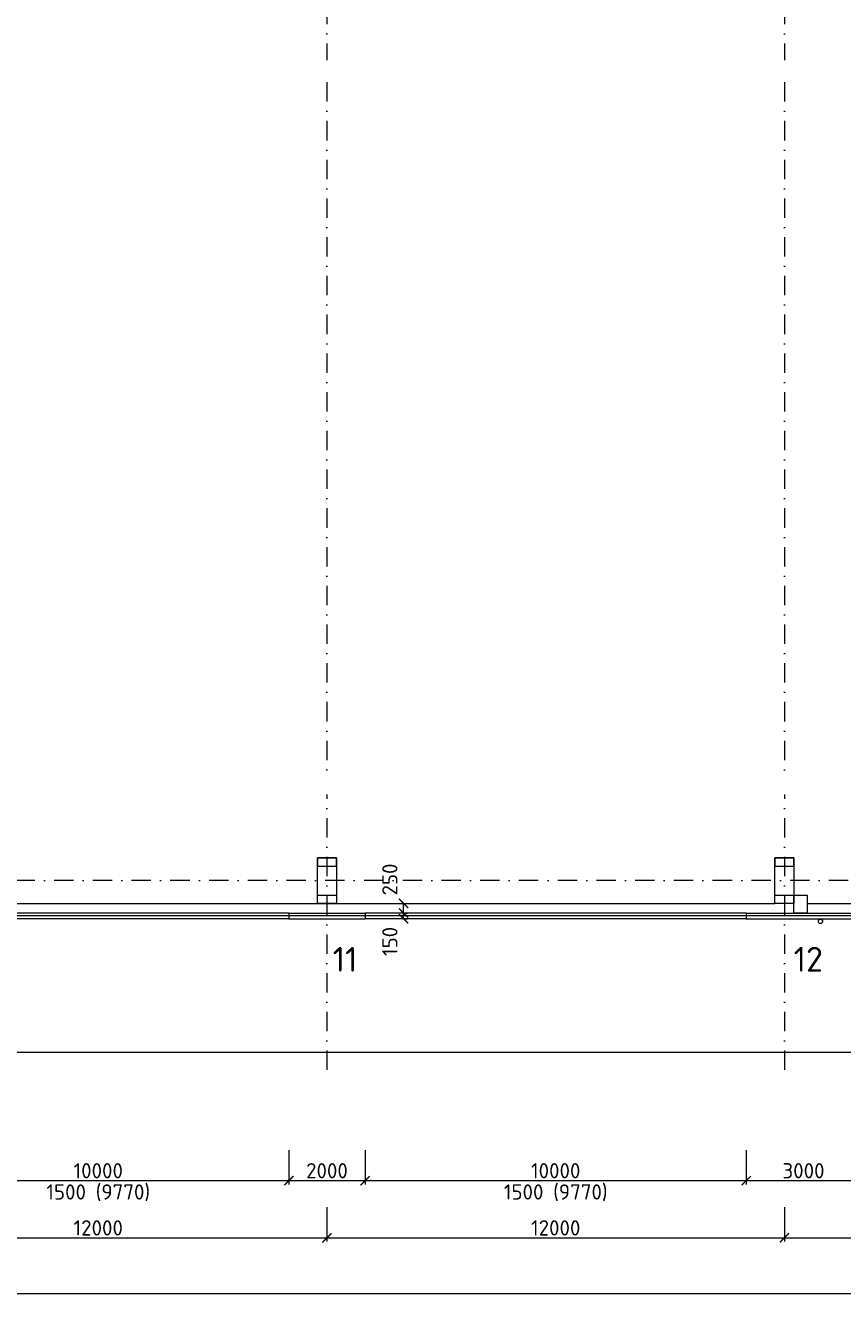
# Model space of a CAD drawing. Header units: millimetres. Extents: x -796345 to 3713765, y -2985421 to 2187451.
# Tile 118 of 256: x 94641 to 116074, y -10963 to 22434. Entities that reach past the tile are written whole.
import ezdxf
from ezdxf import colors
from ezdxf.entities.mleader import LeaderData, LeaderLine
from ezdxf.enums import TextEntityAlignment as Align
from ezdxf.math import Vec2, Vec3

# ---------------------------------------------------------------- set-up
doc = ezdxf.new("R2010")
doc.units = ezdxf.units.MM
doc.header["$PDMODE"] = 1
doc.linetypes.add('CENTERX2', pattern=[101.6, 63.5, -12.7, 12.7, -12.7])
doc.linetypes.add('DASHDOT', pattern=[25.4, 12.7, -6.35, 0, -6.35])
doc.layers.get('Defpoints').update_dxf_attribs({"color": 8})
for name, color, linetype, lineweight in [('A99_N_kce-rez-sil', 6, 'Continuous', 18), ('A99_N_koty-200', 5, 'Continuous', 5), ('A99_N_osy', 1, 'CENTERX2', 9), ('A99_N_sraf', 252, 'Continuous', 0), ('A99_N_txt-popis-200', 240, 'Continuous', 5), ('A99_N_txt-popis-50', 240, 'Continuous', 9), ('A99_S_kce-pohl', 7, 'Continuous', 5), ('A99_S_sloupy', 7, 'Continuous', 5)]:
    doc.layers.add(name, color=color, linetype=linetype, lineweight=lineweight)
doc.styles.add('A99_kota', font='isocpeur.ttf', dxfattribs={"height": 2})
doc.styles.add('A99_popis', font='isocpeur.ttf')
doc.styles.add('ad_popis 100', font='isocpeur.ttf', dxfattribs={"height": 200})
doc.linetypes.add('HRANICE1', pattern='A,6.35,-2.54,[133,ltypeshp.shx,S=2.54,R=0,X=-2.54,Y=0],-2.54,25.4', length=36.83)
doc.linetypes.add('IZOLACE', pattern='A,0.00254,-2.54,[134,ltypeshp.shx,S=2.54,R=0,X=-2.54,Y=0],-5.08,[134,ltypeshp.shx,S=2.54,R=180,X=2.54,Y=0],-2.54', length=10.16254)
doc.dimstyles.new('A99_kota_200 new', dxfattribs={"dimscale": 200, "dimtxt": 2, "dimasz": 1.2, "dimexe": 0.5, "dimexo": 1.5, "dimgap": 0.3, "dimtad": 1, "dimdec": 0, "dimzin": 3, "dimdsep": 46, "dimtxsty": 'A99_kota', "dimblk": 'ARCHTICK', "dimcen": 2.5, "dimazin": 2, "dimtfac": 0.75, "dimtdec": 0, "dimtmove": 2, "dimatfit": 0, "dimfxl": 4, "dimfxlon": 1, "dimtolj": 1, "dimtzin": 0, "dimlwd": 5, "dimlwe": 5, "dimarcsym": 0})

# ---------------------------------------------------------------- blocks, each defined once
blk = doc.blocks.new('_ArchTick')
at = {"color": 0, "linetype": 'ByBlock', "const_width": 0.15}
blk.add_lwpolyline([(-0.5, -0.5), (0.5, 0.5)], dxfattribs=at)
blk = doc.blocks.new('*D185')
at = {"layer": 'A99_N_koty-200', "color": 0, "lineweight": 5, "transparency": 16777216}
for p, q in [((90550, -8570), (90550, -9470)), ((102550, -8570), (102550, -9470)), ((90550, -9370), (102550, -9370))]:
    blk.add_line(p, q, dxfattribs=at)
at = {"layer": 'Defpoints', "color": 0, "lineweight": 0, "transparency": 16777216}
for p in [(90550, -5085), (102550, -5010), (102550, -9370)]:
    blk.add_point(p, dxfattribs=at)
at = {"layer": 'A99_N_koty-200', "color": 0, "lineweight": 5, "transparency": 16777216, "xscale": 240, "yscale": 240, "zscale": 240, "rotation": 180}
blk.add_blockref('_ArchTick', (90550, -9370), dxfattribs=at)
at = {"layer": 'A99_N_koty-200', "color": 0, "lineweight": 5, "transparency": 16777216, "xscale": 240, "yscale": 240, "zscale": 240}
blk.add_blockref('_ArchTick', (102550, -9370), dxfattribs=at)
at = {"layer": 'A99_N_koty-200', "color": 0, "transparency": 16777216, "insert": (96550, -9110), "char_height": 400, "attachment_point": 5, "style": 'A99_kota'}
blk.add_mtext('\\A1;12000', dxfattribs=at)
blk = doc.blocks.new('*D186')
at = {"layer": 'A99_N_koty-200', "color": 0, "lineweight": 5, "transparency": 16777216}
for p, q in [((102550, -8570), (102550, -9470)), ((114550, -8570), (114550, -9470)), ((102550, -9370), (114550, -9370))]:
    blk.add_line(p, q, dxfattribs=at)
at = {"layer": 'Defpoints', "color": 0, "lineweight": 0, "transparency": 16777216}
for p in [(102550, -5010), (114550, -5085), (114550, -9370)]:
    blk.add_point(p, dxfattribs=at)
at = {"layer": 'A99_N_koty-200', "color": 0, "lineweight": 5, "transparency": 16777216, "xscale": 240, "yscale": 240, "zscale": 240, "rotation": 180}
blk.add_blockref('_ArchTick', (102550, -9370), dxfattribs=at)
at = {"layer": 'A99_N_koty-200', "color": 0, "lineweight": 5, "transparency": 16777216, "xscale": 240, "yscale": 240, "zscale": 240}
blk.add_blockref('_ArchTick', (114550, -9370), dxfattribs=at)
at = {"layer": 'A99_N_koty-200', "color": 0, "transparency": 16777216, "insert": (108550, -9110), "char_height": 400, "attachment_point": 5, "style": 'A99_kota'}
blk.add_mtext('\\A1;12000', dxfattribs=at)
blk = doc.blocks.new('*D187')
at = {"layer": 'A99_N_koty-200', "color": 0, "lineweight": 5, "transparency": 16777216}
for p, q in [((114550, -8570), (114550, -9470)), ((120550, -8570), (120550, -9470)), ((114550, -9370), (120550, -9370))]:
    blk.add_line(p, q, dxfattribs=at)
at = {"layer": 'Defpoints', "color": 0, "lineweight": 0, "transparency": 16777216}
for p in [(114550, -5085), (120550, -5085), (120550, -9370)]:
    blk.add_point(p, dxfattribs=at)
at = {"layer": 'A99_N_koty-200', "color": 0, "lineweight": 5, "transparency": 16777216, "xscale": 240, "yscale": 240, "zscale": 240, "rotation": 180}
blk.add_blockref('_ArchTick', (114550, -9370), dxfattribs=at)
at = {"layer": 'A99_N_koty-200', "color": 0, "lineweight": 5, "transparency": 16777216, "xscale": 240, "yscale": 240, "zscale": 240}
blk.add_blockref('_ArchTick', (120550, -9370), dxfattribs=at)
at = {"layer": 'A99_N_koty-200', "color": 0, "transparency": 16777216, "insert": (117550, -9110), "char_height": 400, "attachment_point": 5, "style": 'A99_kota'}
blk.add_mtext('\\A1;6000', dxfattribs=at)
blk = doc.blocks.new('*D190')
at = {"layer": 'A99_N_koty-200', "color": 0, "lineweight": 5, "transparency": 16777216}
for p, q in [((-650, -10030), (-650, -10930)), ((138875, -10030), (138875, -10930)), ((-650, -10830), (138875, -10830))]:
    blk.add_line(p, q, dxfattribs=at)
at = {"layer": 'Defpoints', "color": 0, "lineweight": 0, "transparency": 16777216}
for p in [(-650, -1000), (138875, -1000), (138875, -10830)]:
    blk.add_point(p, dxfattribs=at)
at = {"layer": 'A99_N_koty-200', "color": 0, "lineweight": 5, "transparency": 16777216, "xscale": 240, "yscale": 240, "zscale": 240, "rotation": 180}
blk.add_blockref('_ArchTick', (-650, -10830), dxfattribs=at)
at = {"layer": 'A99_N_koty-200', "color": 0, "lineweight": 5, "transparency": 16777216, "xscale": 240, "yscale": 240, "zscale": 240}
blk.add_blockref('_ArchTick', (138875, -10830), dxfattribs=at)
at = {"layer": 'A99_N_koty-200', "color": 0, "transparency": 16777216, "insert": (69112, -10570), "char_height": 400, "attachment_point": 5, "style": 'A99_kota'}
blk.add_mtext('\\A1;139525', dxfattribs=at)
blk = doc.blocks.new('*D196')
at = {"layer": 'A99_N_koty-200', "color": 0, "lineweight": 5, "transparency": 16777216}
for p, q in [((91550, -7070), (91550, -7970)), ((101550, -7070), (101550, -7970)), ((91550, -7870), (101550, -7870))]:
    blk.add_line(p, q, dxfattribs=at)
at = {"layer": 'Defpoints', "color": 0, "lineweight": 0, "transparency": 16777216}
for p in [(91550, -950), (101550, -1000), (101550, -7870)]:
    blk.add_point(p, dxfattribs=at)
at = {"layer": 'A99_N_koty-200', "color": 0, "lineweight": 5, "transparency": 16777216, "xscale": 240, "yscale": 240, "zscale": 240, "rotation": 180}
blk.add_blockref('_ArchTick', (91550, -7870), dxfattribs=at)
at = {"layer": 'A99_N_koty-200', "color": 0, "lineweight": 5, "transparency": 16777216, "xscale": 240, "yscale": 240, "zscale": 240}
blk.add_blockref('_ArchTick', (101550, -7870), dxfattribs=at)
at = {"layer": 'A99_N_koty-200', "color": 0, "transparency": 16777216, "insert": (96550, -7610), "char_height": 400, "attachment_point": 5, "style": 'A99_kota'}
blk.add_mtext('\\A1;10000', dxfattribs=at)
blk = doc.blocks.new('*D197')
at = {"layer": 'A99_N_koty-200', "color": 0, "lineweight": 5, "transparency": 16777216}
for p, q in [((101550, -7070), (101550, -7970)), ((103550, -7070), (103550, -7970)), ((101550, -7870), (103550, -7870))]:
    blk.add_line(p, q, dxfattribs=at)
at = {"layer": 'Defpoints', "color": 0, "lineweight": 0, "transparency": 16777216}
for p in [(101550, -1000), (103550, -950), (103550, -7870)]:
    blk.add_point(p, dxfattribs=at)
at = {"layer": 'A99_N_koty-200', "color": 0, "lineweight": 5, "transparency": 16777216, "xscale": 240, "yscale": 240, "zscale": 240, "rotation": 180}
blk.add_blockref('_ArchTick', (101550, -7870), dxfattribs=at)
at = {"layer": 'A99_N_koty-200', "color": 0, "lineweight": 5, "transparency": 16777216, "xscale": 240, "yscale": 240, "zscale": 240}
blk.add_blockref('_ArchTick', (103550, -7870), dxfattribs=at)
at = {"layer": 'A99_N_koty-200', "color": 0, "transparency": 16777216, "insert": (102550, -7610), "char_height": 400, "attachment_point": 5, "style": 'A99_kota'}
blk.add_mtext('\\A1;2000', dxfattribs=at)
blk = doc.blocks.new('*D198')
at = {"layer": 'A99_N_koty-200', "color": 0, "lineweight": 5, "transparency": 16777216}
for p, q in [((103550, -7070), (103550, -7970)), ((113550, -7070), (113550, -7970)), ((103550, -7870), (113550, -7870))]:
    blk.add_line(p, q, dxfattribs=at)
at = {"layer": 'Defpoints', "color": 0, "lineweight": 0, "transparency": 16777216}
for p in [(103550, -950), (113550, -950), (113550, -7870)]:
    blk.add_point(p, dxfattribs=at)
at = {"layer": 'A99_N_koty-200', "color": 0, "lineweight": 5, "transparency": 16777216, "xscale": 240, "yscale": 240, "zscale": 240, "rotation": 180}
blk.add_blockref('_ArchTick', (103550, -7870), dxfattribs=at)
at = {"layer": 'A99_N_koty-200', "color": 0, "lineweight": 5, "transparency": 16777216, "xscale": 240, "yscale": 240, "zscale": 240}
blk.add_blockref('_ArchTick', (113550, -7870), dxfattribs=at)
at = {"layer": 'A99_N_koty-200', "color": 0, "transparency": 16777216, "insert": (108550, -7610), "char_height": 400, "attachment_point": 5, "style": 'A99_kota'}
blk.add_mtext('\\A1;10000', dxfattribs=at)
blk = doc.blocks.new('*D199')
at = {"layer": 'A99_N_koty-200', "color": 0, "lineweight": 5, "transparency": 16777216}
for p, q in [((113550, -7070), (113550, -7970)), ((116550, -7548), (116550, -7970)), ((113550, -7870), (116550, -7870))]:
    blk.add_line(p, q, dxfattribs=at)
at = {"layer": 'Defpoints', "color": 0, "lineweight": 0, "transparency": 16777216}
for p in [(113550, -950), (116550, -7248), (116550, -7870)]:
    blk.add_point(p, dxfattribs=at)
at = {"layer": 'A99_N_koty-200', "color": 0, "lineweight": 5, "transparency": 16777216, "xscale": 240, "yscale": 240, "zscale": 240, "rotation": 180}
blk.add_blockref('_ArchTick', (113550, -7870), dxfattribs=at)
at = {"layer": 'A99_N_koty-200', "color": 0, "lineweight": 5, "transparency": 16777216, "xscale": 240, "yscale": 240, "zscale": 240}
blk.add_blockref('_ArchTick', (116550, -7870), dxfattribs=at)
at = {"layer": 'A99_N_koty-200', "color": 0, "transparency": 16777216, "insert": (115050, -7610), "char_height": 400, "attachment_point": 5, "style": 'A99_kota'}
blk.add_mtext('\\A1;3000', dxfattribs=at)
blk = doc.blocks.new('*D1847')
at = {"layer": 'A99_N_koty-200', "color": 0, "lineweight": 5, "transparency": 16777216}
for p, q in [((104560, -850), (104660, -850)), ((104560, -1000), (104560, -850)), ((104560, -1000), (104660, -1000))]:
    blk.add_line(p, q, dxfattribs=at)
at = {"layer": 'Defpoints', "color": 0, "lineweight": 0, "transparency": 16777216}
for p in [(104560, -850), (104560, -850), (104560, -1000)]:
    blk.add_point(p, dxfattribs=at)
at = {"layer": 'A99_N_koty-200', "color": 0, "lineweight": 5, "transparency": 16777216, "xscale": 240, "yscale": 240, "zscale": 240}
for p, rotation in [((104560, -850), 90), ((104560, -1000), 270)]:
    blk.add_blockref('_ArchTick', p, dxfattribs=dict(at, rotation=rotation))
at = {"layer": 'A99_N_koty-200', "color": 0, "transparency": 16777216, "insert": (104200, -1595), "char_height": 400, "attachment_point": 5, "rotation": 90, "style": 'A99_kota'}
blk.add_mtext('\\A1;150', dxfattribs=at)
blk = doc.blocks.new('*D1856')
at = {"layer": 'A99_N_koty-200', "color": 0, "lineweight": 5, "transparency": 16777216}
for p, q in [((104560, -600), (104660, -600)), ((104560, -850), (104560, -600)), ((104560, -850), (104660, -850))]:
    blk.add_line(p, q, dxfattribs=at)
at = {"layer": 'Defpoints', "color": 0, "lineweight": 0, "transparency": 16777216}
for p in [(104560, -600), (104560, -600), (104560, -850)]:
    blk.add_point(p, dxfattribs=at)
at = {"layer": 'A99_N_koty-200', "color": 0, "lineweight": 5, "transparency": 16777216, "xscale": 240, "yscale": 240, "zscale": 240}
for p, rotation in [((104560, -600), 90), ((104560, -850), 270)]:
    blk.add_blockref('_ArchTick', p, dxfattribs=dict(at, rotation=rotation))
at = {"layer": 'A99_N_koty-200', "color": 0, "transparency": 16777216, "insert": (104200, 30), "char_height": 400, "attachment_point": 5, "rotation": 90, "style": 'A99_kota'}
blk.add_mtext('\\A1;250', dxfattribs=at)

msp = doc.modelspace()

# ---------------------------------------------------------------- linework, layer by layer
at = {"layer": 'A99_N_kce-rez-sil', "linetype": 'Continuous'}
for p, q in [((101550, -850), (101550, -1000)), ((103550, -850), (103550, -1000)), ((113550, -850), (113550, -1000)), ((113550, -850), (113550, -1000))]:
    msp.add_line(p, q, dxfattribs=at)
for points in [[(101550, -850), (91550, -850)], [(101550, -1000), (91550, -1000)], [(101550, -850), (103550, -850)], [(101550, -1000), (103550, -1000)], [(113550, -850), (103550, -850)], [(113550, -1000), (103550, -1000)], [(113550, -850), (138875.5, -850)], [(113550, -1000), (138875, -1000)]]:
    msp.add_lwpolyline(points, dxfattribs=at)
at = {"layer": 'A99_N_kce-rez-sil', "linetype": 'Continuous', "lineweight": 15}
msp.add_circle((115495, -1070), 55, dxfattribs=at)
at = {"layer": 'A99_N_osy', "linetype": 'DASHDOT', "ltscale": 40}
for p, q in [((102550, 100200), (102550, -5010)), ((114550, 100200), (114550, -5085)), ((187349.6, 0), (-3600, 0))]:
    msp.add_line(p, q, dxfattribs=at)
at = {"layer": 'A99_N_sraf', "color": 1, "linetype": 'IZOLACE', "lineweight": 0, "ltscale": 6}
msp.add_lwpolyline([(138867.5, -922.5), (-630, -925)], dxfattribs=at)
at = {"layer": 'A99_S_kce-pohl'}
for p, q in [((90800, -600), (114300, -600)), ((115150, -600), (138630, -600))]:
    msp.add_line(p, q, dxfattribs=at)
at = {"layer": 'A99_S_kce-pohl', "linetype": 'HRANICE1', "lineweight": 13, "ltscale": 10}
msp.add_lwpolyline([(64000, -1000), (64000, -4500), (137490, -4500), (137490, -1000)], dxfattribs=at)
at = {"layer": 'A99_S_sloupy', "linetype": 'Continuous', "ltscale": 2}
for points in [[(102800, -600), (102300, -600), (102300, 600), (102800, 600)], [(114800, -600), (114300, -600), (114300, 600), (114800, 600)]]:
    msp.add_lwpolyline(points, close=True, dxfattribs=at)
at = {"layer": 'A99_S_sloupy', "linetype": 'Continuous', "lineweight": 20, "ltscale": 2}
for points in [[(102800, 600), (102300, 600), (102300, 380), (102800, 380)], [(114800, 600), (114300, 600), (114300, 380), (114800, 380)], [(102800, -600), (102300, -600), (102300, -380), (102800, -380)], [(114800, -600), (114300, -600), (114300, -380), (114800, -380)], [(114800, -380), (115150, -380), (115150, -850), (114800, -850)]]:
    msp.add_lwpolyline(points, close=True, dxfattribs=at)

# ---------------------------------------------------------------- texts
at = {"layer": 'A99_N_koty-200', "style": 'A99_kota'}
for p in [(96550, -8367.2), (108550, -8367.2)]:
    msp.add_text('1500 (9770)', height=400, dxfattribs=at).set_placement(p, align=Align.CENTER)
at = {"layer": 'A99_N_txt-popis-200', "lineweight": 0, "char_height": 650, "attachment_point": 1, "style": 'ad_popis 100'}
for s, insert in [('11', (102700, -1737.5)), ('12', (114790, -1737.5))]:
    msp.add_mtext_dynamic_manual_height_columns(s, width=832.5, gutter_width=1000, heights=[0], dxfattribs=dict(at, insert=insert))

# ---------------------------------------------------------------- dimensions: what is measured, and where the dimension line sits
at = {"layer": 'A99_N_koty-200'}
for base, p1, p2, picture, middle in [((104560, -600), (104560, -850), (104560, -600), '*D1856', (104200, 30)), ((104560, -850), (104560, -1000), (104560, -850), '*D1847', (104200, -1595))]:
    dim = msp.add_linear_dim(base=base, p1=p1, p2=p2, angle=90, dimstyle='A99_kota_200 new', override={"dimscale": 0, "dimtix": 1, "dimtofl": 1, "dimtmove": 2, "dimatfit": 3}, dxfattribs=at)
    dim.commit()
    dim.dimension.update_dxf_attribs({"geometry": picture, "text_midpoint": middle, "dimtype": 160})
for base, p1, p2, picture, middle in [((138875, -10830), (-650, -1000), (138875, -1000), '*D190', (69112.5, -10570)), ((101550, -7870), (91550, -950), (101550, -1000), '*D196', (96550, -7610)), ((103550, -7870), (101550, -1000), (103550, -950), '*D197', (102550, -7610)), ((113550, -7870), (103550, -950), (113550, -950), '*D198', (108550, -7610)), ((116550, -7870), (113550, -950), (116550, -7247.5), '*D199', (115050, -7610)), ((102550, -9370), (90550, -5085), (102550, -5010), '*D185', (96550, -9110)), ((114550, -9370), (102550, -5010), (114550, -5085), '*D186', (108550, -9110)), ((120550, -9370), (114550, -5085), (120550, -5085), '*D187', (117550, -9110))]:
    dim = msp.add_linear_dim(base=base, p1=p1, p2=p2, dimstyle='A99_kota_200 new', override={"dimscale": 0, "dimtix": 1, "dimtofl": 1, "dimtmove": 1, "dimatfit": 1}, dxfattribs=at)
    dim.commit()
    dim.dimension.update_dxf_attribs({"geometry": picture, "text_midpoint": middle})

# ---------------------------------------------------------------- leaders
at = {"layer": 'A99_N_txt-popis-50', "lineweight": 9}
ml = msp.add_multileader_mtext('Standard', dxfattribs=at)
ml.set_content('\\A1;{\\C256;výměna stávajících sekčních vrat za nová  }', color=1, style='A99_popis')
ml.set_leader_properties(color=256, linetype='ByLayer', lineweight=-1)
ml.build(insert=Vec2(0, 0))
ml.multileader.update_dxf_attribs({"dogleg_length": 6.4, "arrow_head_size": 200, "scale": 200})
ctx = ml.context
ctx.base_point, ctx.scale, ctx.char_height, ctx.arrow_head_size, ctx.landing_gap_size, ctx.plane_origin = Vec3(2700, 5010), 200, 400, 200, 400, Vec3(2512.5, -3085)
notes = []
notes.append((ctx, [(0, (1, 1, 0), (1420, 5010), (1, 0), 1280, [(0, [(-175, 5010)], 0, [])])]))
ctx.mtext.insert, ctx.mtext.width, ctx.mtext.flow_direction = Vec3(3100, 5210.2), 5995, 5
for ctx, leaders in notes:
    for number, flags, end, landing, length, lines in leaders:
        leader = LeaderData()
        leader.index, (leader.has_last_leader_line, leader.has_dogleg_vector, leader.attachment_direction) = number, flags
        leader.last_leader_point, leader.dogleg_vector, leader.dogleg_length = Vec3(end), Vec3(landing), length
        for number, points, colour, breaks in lines:
            line = LeaderLine()
            line.index, line.vertices, line.color, line.breaks = number, Vec3.list(points), colors.encode_raw_color(colour), breaks
            leader.lines.append(line)
        ctx.leaders.append(leader)

# ---------------------------------------------------------------- next in the draw order: leaders
ml = msp.add_multileader_mtext('Standard', dxfattribs=at)
ml.set_content('\\A1;{\\C256;oprava + nátěr stěn}', color=1, style='A99_popis')
ml.set_leader_properties(color=256, linetype='ByLayer', lineweight=-1)
ml.build(insert=Vec2(0, 0))
ml.multileader.update_dxf_attribs({"dogleg_length": 3.23, "arrow_head_size": 200, "scale": 200})
ctx = ml.context
ctx.base_point, ctx.scale, ctx.char_height, ctx.arrow_head_size, ctx.landing_gap_size, ctx.plane_origin = Vec3(16655, 21255), 200, 400, 200, 250, Vec3(19652.5, 10409.2)
notes = []
notes.append((ctx, [(0, (1, 1, 0), (16010, 21255), (1, 0), 645, [(0, [(16020, 24000)], 0, [])])]))
ctx.mtext.insert, ctx.mtext.width, ctx.mtext.defined_height, ctx.mtext.flow_direction = Vec3(16905, 21515), 5054.82, 8.47, 5
ctx.mtext.has_bg_fill, ctx.mtext.bg_color, ctx.mtext.bg_scale_factor, ctx.mtext.bg_transparency, ctx.mtext.use_window_bg_color = 1, -1073741824, 1, 0, 1
ml = msp.add_multileader_mtext('Standard', dxfattribs=at)
ml.set_content('\\A1;{\\C256;základ 600/500mm, úroveň -1,065m, prostý beton C16/20}', color=1, style='A99_popis')
ml.set_leader_properties(color=256, linetype='ByLayer', lineweight=-1)
ml.build(insert=Vec2(0, 0))
ml.multileader.update_dxf_attribs({"dogleg_length": 3.23, "arrow_head_size": 200, "scale": 200})
ctx = ml.context
ctx.base_point, ctx.scale, ctx.char_height, ctx.arrow_head_size, ctx.landing_gap_size, ctx.plane_origin = Vec3(21815, 2400), 200, 400, 200, 250, Vec3(27702.5, -7905.8)
notes.append((ctx, [(0, (1, 1, 0), (21170, 2400), (1, 0), 645, [(0, [(21170, -1127)], 0, [])])]))
ctx.mtext.insert, ctx.mtext.width, ctx.mtext.defined_height, ctx.mtext.flow_direction = Vec3(22065, 2660), 8793.198, 8.47, 5
ctx.mtext.has_bg_fill, ctx.mtext.bg_color, ctx.mtext.bg_scale_factor, ctx.mtext.bg_transparency, ctx.mtext.use_window_bg_color = 1, -1073741824, 1, 0, 1
for ctx, leaders in notes:
    for number, flags, end, landing, length, lines in leaders:
        leader = LeaderData()
        leader.index, (leader.has_last_leader_line, leader.has_dogleg_vector, leader.attachment_direction) = number, flags
        leader.last_leader_point, leader.dogleg_vector, leader.dogleg_length = Vec3(end), Vec3(landing), length
        for number, points, colour, breaks in lines:
            line = LeaderLine()
            line.index, line.vertices, line.color, line.breaks = number, Vec3.list(points), colors.encode_raw_color(colour), breaks
            leader.lines.append(line)
        ctx.leaders.append(leader)

# ---------------------------------------------------------------- next in the draw order: leaders
ml = msp.add_multileader_mtext('Standard', dxfattribs=at)
ml.set_content('\\A1;{\\C256;sanace ŽB sloupů}', color=1, style='A99_popis')
ml.set_leader_properties(color=256, linetype='ByLayer', lineweight=-1)
ml.build(insert=Vec2(0, 0))
ml.multileader.update_dxf_attribs({"dogleg_length": 3.23, "arrow_head_size": 200, "scale": 200})
ctx = ml.context
ctx.base_point, ctx.scale, ctx.char_height, ctx.arrow_head_size, ctx.landing_gap_size, ctx.plane_origin = Vec3(42900, 21235), 200, 400, 200, 250, Vec3(47102.5, 10409.2)
notes = []
notes.append((ctx, [(0, (1, 1, 0), (42255, 21235), (1, 0), 645, [(0, [(42250, 22800)], 0, [])])]))
ctx.mtext.insert, ctx.mtext.width, ctx.mtext.flow_direction = Vec3(43150, 21495), 4515, 5
ctx.mtext.has_bg_fill, ctx.mtext.bg_color, ctx.mtext.bg_scale_factor, ctx.mtext.bg_transparency, ctx.mtext.use_window_bg_color = 1, -1073741824, 1, 0, 1
ml = msp.add_multileader_mtext('Standard', dxfattribs=at)
ml.set_content('\\A1;{\\C256;sanace ŽB sloupů}', color=1, style='A99_popis')
ml.set_leader_properties(color=256, linetype='ByLayer', lineweight=-1)
ml.build(insert=Vec2(0, 0))
ml.multileader.update_dxf_attribs({"dogleg_length": 3.23, "arrow_head_size": 200, "scale": 200})
ctx = ml.context
ctx.base_point, ctx.scale, ctx.char_height, ctx.arrow_head_size, ctx.landing_gap_size, ctx.plane_origin = Vec3(42900, 2440), 200, 400, 200, 250, Vec3(47102.5, -8385.8)
notes.append((ctx, [(0, (1, 1, 0), (42255, 2440), (1, 0), 645, [(0, [(42250, 620)], 0, [])])]))
ctx.mtext.insert, ctx.mtext.width, ctx.mtext.flow_direction = Vec3(43150, 2700), 4515, 5
ctx.mtext.has_bg_fill, ctx.mtext.bg_color, ctx.mtext.bg_scale_factor, ctx.mtext.bg_transparency, ctx.mtext.use_window_bg_color = 1, -1073741824, 1, 0, 1
for ctx, leaders in notes:
    for number, flags, end, landing, length, lines in leaders:
        leader = LeaderData()
        leader.index, (leader.has_last_leader_line, leader.has_dogleg_vector, leader.attachment_direction) = number, flags
        leader.last_leader_point, leader.dogleg_vector, leader.dogleg_length = Vec3(end), Vec3(landing), length
        for number, points, colour, breaks in lines:
            line = LeaderLine()
            line.index, line.vertices, line.color, line.breaks = number, Vec3.list(points), colors.encode_raw_color(colour), breaks
            leader.lines.append(line)
        ctx.leaders.append(leader)

doc.saveas('drawing.dxf')
